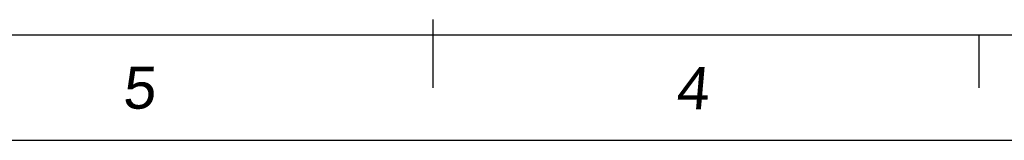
# Model space of a CAD drawing. Header units: millimetres. Extents: x 2752 to 3264, y 1607 to 1975.
# Tile 15 of 18: x 2962 to 3071, y 1607 to 1620. Entities that reach past the tile are written whole.
import ezdxf
from ezdxf.enums import TextEntityAlignment as Align

# ---------------------------------------------------------------- set-up
doc = ezdxf.new("R2010")
doc.units = ezdxf.units.MM
for name, color, linetype in [('RAHMEN025', 7, 'Continuous'), ('图框', 5, 'Continuous'), ('标注', 4, 'Continuous')]:
    doc.layers.add(name, color=color, linetype=linetype)
doc.styles.get("Standard").update_dxf_attribs({"font": 'arial.ttf'})
doc.styles.add('style1', font='SimSun.ttf', dxfattribs={"height": 5})

# ---------------------------------------------------------------- blocks, each defined once
blk = doc.blocks.new('biaozhuntukuang-08')
at = {"layer": '图框'}
blk.add_line((3449.68, -41.702), (3152.68, -41.702), dxfattribs=at)
at = {"layer": '标注', "color": 1}
for p, q in [((3301.18, -40.656), (3301.18, -45.238)), ((3337.831, -41.702), (3337.831, -45.238)), ((3456.751, -48.774), (3145.609, -48.774))]:
    blk.add_line(p, q, dxfattribs=at)
at = {"layer": 'RAHMEN025', "style": 'style1', "flags": 4}
for tag, p in [('设计', (3373.77, -23.477)), ('设计人', (3384.657, -23.477)), ('设计日期', (3395.483, -23.477)), ('审核', (3373.77, -28.721)), ('审核人', (3384.657, -28.721)), ('审核日期', (3395.483, -28.721)), ('确认', (3373.77, -33.965)), ('确认人', (3384.657, -33.965)), ('确认日期', (3395.483, -33.965)), ('图号', (3405.929, -33.781)), ('版本', (3343.296, -39.209)), ('标记', (3352.636, -39.209)), ('日期', (3362.11, -39.209)), ('姓名', (3367.247, -39.209)), ('线性', (3373.77, -39.209)), ('工艺', (3389.51, -39.209)), ('比例', (3405.929, -39.026)), ('数量', (3421.376, -39.209)), ('重量', (3437.387, -39.057))]:
    blk.add_attdef(tag, text='', height=1.5, dxfattribs=at).set_placement(p, align=Align.MIDDLE_CENTER)
at = {"layer": 'RAHMEN025', "color": 5, "style": 'style1', "width": 0.8, "flags": 4}
blk.add_attdef('PARTNUMBER', text='', height=2.121, dxfattribs=at).set_placement((3423.415, -34.161), align=Align.MIDDLE_CENTER)
at = {"layer": '图框', "style": 'style1', "width": 0.5, "flags": 4}
for tag, p in [('MATERIAL', (3389.652, -7.615)), ('SURFACE', (3389.652, -12.975)), ('GENERAL-TOLERANCE', (3389.652, -18.177)), ('VERSION3', (3343.161, -23.477)), ('MARK3', (3352.564, -23.477)), ('DATE3', (3362.118, -23.477)), ('NAME3', (3367.309, -23.477)), ('VERSION2', (3343.161, -28.721)), ('MARK2', (3352.564, -28.721)), ('DATE2', (3362.118, -28.721)), ('NAME2', (3367.347, -28.721)), ('VERSION1', (3343.161, -33.965)), ('MARK1', (3352.564, -33.965)), ('DATE1', (3362.118, -33.965)), ('NAME1', (3367.347, -33.965)), ('WEIGHT', (3445.497, -39.083)), ('SCALE', (3413.952, -39.209)), ('QUANTITY', (3430.066, -39.209))]:
    blk.add_attdef(tag, text='', height=1.5, dxfattribs=at).set_placement(p, align=Align.MIDDLE_CENTER)
at = {"layer": '图框', "style": 'style1'}
for tag, width, p in [('深圳步进科技有限公司', 0.6, (3426.933, -10.107)), ('PARTNAME', 0.8, (3427.041, -23.567))]:
    blk.add_attdef(tag, text='', height=4.243, dxfattribs=dict(at, width=width)).set_placement(p, align=Align.MIDDLE)
at = {"layer": '标注', "color": 1, "oblique": 5}
for s, p in [('5', (3280.353, -46.645)), ('4', (3317.478, -46.679))]:
    blk.add_text(s, height=2.829, dxfattribs=at).set_placement(p)

msp = doc.modelspace()

# ---------------------------------------------------------------- block references
at = {"layer": '标注', "xscale": 1.644433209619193, "yscale": 1.644433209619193, "zscale": 1.644433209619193}
msp.add_blockref('biaozhuntukuang-08', (-2420.57, 1686.82), dxfattribs=at)

doc.saveas('drawing.dxf')
